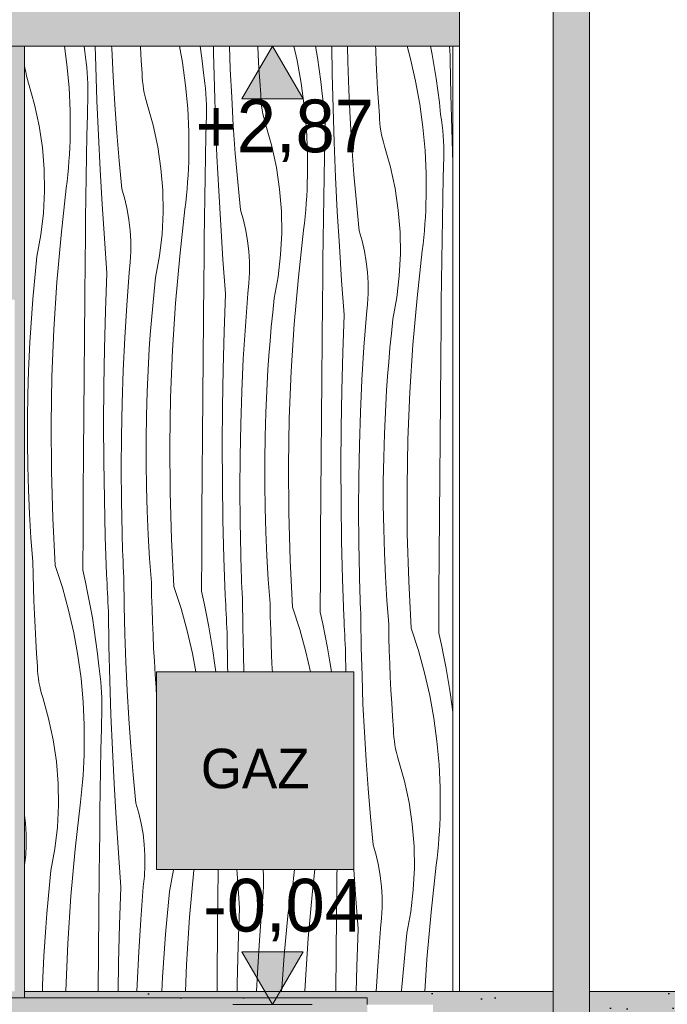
# Model space of a CAD drawing. Extents: x -366324 to -207045, y 68808 to 138616.
# Tile 111 of 170: x -223832 to -221866, y 78970 to 81960. Entities that reach past the tile are written whole.
import ezdxf

# ---------------------------------------------------------------- set-up
doc = ezdxf.new("R2010")
doc.units = 0
doc.header["$MEASUREMENT"] = 0
doc.linetypes.add('Dashed', pattern=[564.444447, 282.222223, -282.222223])
for name, color, linetype, lineweight in [('Arch IS_Nr_Pióra__21', 7, 'Continuous', 9), ('Arch kolorystyka_Nr_Pióra__1', 7, 'Continuous', 25), ('Arch kolorystyka_Nr_Pióra__41', 7, 'Continuous', 15), ('Arch opisy_Nr_Pióra__1', 7, 'Continuous', 25), ('Arch rynny_Nr_Pióra__21', 7, 'Continuous', 9), ('Arch schody_Nr_Pióra__21', 7, 'Continuous', 9), ('Arch wymiary_Nr_Pióra__21', 7, 'Continuous', 9), ('arch wypelnienia_Nr_Pióra__100', 2, 'Continuous', 25), ('Arch ściany zewnętrzne_Nr_Pióra__21', 7, 'Continuous', 9)]:
    doc.layers.add(name, color=color, linetype=linetype, lineweight=lineweight)
doc.layers.add('Arch kolorystyka_Nr_Pióra__22', color=7, linetype='Continuous', lineweight=9, true_color=0x7f7f7f)
doc.layers.add('Arch kolorystyka_Nr_Pióra__81', color=7, linetype='Continuous', lineweight=9, true_color=0x5d5d5d)
doc.layers.add('Arch wymiary', color=7, linetype='Continuous')
doc.styles.add('GENERATED_STYLE_1', font='txt')
doc.styles.add('GENERATED_STYLE_4', font='txt')

# ---------------------------------------------------------------- blocks, each defined once
blk = doc.blocks.new('*X24')
at = {"layer": 'Arch kolorystyka_Nr_Pióra__22', "linetype": 'Continuous'}
for p, q in [((-223695.8, 81879.6), (-223688.3, 81824)), ((-223636.3, 81879.6), (-223634.4, 81862.4)), ((-223631.9, 81846.4), (-223634.4, 81862.4)), ((-223600.9, 81818.3), (-223602.4, 81879.6)), ((-223552.6, 81873.6), (-223552.8, 81879.6)), ((-223548.5, 81787.9), (-223552.6, 81873.6)), ((-223465.6, 81876.3), (-223465.8, 81879.6)), ((-223463.1, 81836.4), (-223465.6, 81876.3)), ((-223346.5, 81879.6), (-223337.6, 81830.4)), ((-223283.9, 81879.6), (-223282.8, 81872)), ((-223282.8, 81872), (-223278.2, 81835.4)), ((-223243.3, 81859.4), (-223243.7, 81879.6)), ((-223240.7, 81754.7), (-223243.3, 81859.4)), ((-223192.4, 81810.1), (-223194.9, 81879.6)), ((-223107.6, 81852.7), (-223108.9, 81879.6)), ((-222999.8, 81879.6), (-222989.9, 81836.3)), ((-222933.3, 81879.6), (-222927.8, 81844.9)), ((-222883.1, 81795.9), (-222884.5, 81879.6)), ((-222835.3, 81832.2), (-222836.4, 81879.6)), ((-222751, 81869), (-222751.3, 81879.6)), ((-222749.3, 81829.1), (-222751, 81869)), ((-222655.8, 81879.6), (-222645.4, 81841.6)), ((-222584.6, 81879.6), (-222579.7, 81854)), ((-222526.8, 81879.2), (-222526.8, 81879.6)), ((-222526.1, 81865.2), (-222526.8, 81879.2)), ((-222525.4, 81851.2), (-222526.1, 81865.2)), ((-223629.8, 81830.4), (-223631.9, 81846.4)), ((-223628.1, 81814.4), (-223629.8, 81830.4)), ((-223460.3, 81796.6), (-223463.1, 81836.4)), ((-223337.6, 81830.4), (-223328.1, 81760.5)), ((-223278.2, 81835.4), (-223274.2, 81798.9)), ((-223105.4, 81812.8), (-223107.6, 81852.7)), ((-222989.9, 81836.3), (-222977.4, 81766.9)), ((-222927.8, 81844.9), (-222922.6, 81808.5)), ((-222832.2, 81746.6), (-222835.3, 81832.2)), ((-222747.4, 81789.2), (-222749.3, 81829.1)), ((-222645.4, 81841.6), (-222629.7, 81772.8)), ((-222579.7, 81854), (-222573.3, 81817.7)), ((-222524.7, 81837.1), (-222525.4, 81851.2)), ((-222522.9, 81732.4), (-222524.7, 81837.1)), ((-223815.9, 81813), (-223816.9, 81819.4)), ((-223813.7, 81801.3), (-223815.9, 81813)), ((-223811.1, 81789.8), (-223813.7, 81801.3)), ((-223688.3, 81824), (-223681.9, 81753.7)), ((-223626.8, 81798.3), (-223628.1, 81814.4)), ((-223625.8, 81782.2), (-223626.8, 81798.3)), ((-223597.4, 81713.6), (-223600.9, 81818.3)), ((-223459.8, 81784.7), (-223460.3, 81796.6)), ((-223271.7, 81782.9), (-223274.2, 81798.9)), ((-223188.3, 81724.4), (-223192.4, 81810.1)), ((-223102.9, 81772.9), (-223105.4, 81812.8)), ((-222922.6, 81808.5), (-222918, 81771.9)), ((-222880.5, 81691.2), (-222883.1, 81795.9)), ((-222573.3, 81817.7), (-222567.6, 81781.4)), ((-223808.1, 81778.3), (-223811.1, 81789.8)), ((-223804.8, 81766.9), (-223808.1, 81778.3)), ((-223786.6, 81702.9), (-223804.8, 81766.9)), ((-223625.2, 81766), (-223625.8, 81782.2)), ((-223625, 81749.9), (-223625.2, 81766)), ((-223543.5, 81702.3), (-223548.5, 81787.9)), ((-223458.8, 81772.9), (-223459.8, 81784.7)), ((-223457.5, 81761.2), (-223458.8, 81772.9)), ((-223269.6, 81766.9), (-223271.7, 81782.9)), ((-223267.9, 81750.8), (-223269.6, 81766.9)), ((-223100.1, 81733.1), (-223102.9, 81772.9)), ((-222977.4, 81766.9), (-222967.9, 81697)), ((-222918, 81771.9), (-222914, 81735.3)), ((-222745.2, 81749.3), (-222747.4, 81789.2)), ((-222629.7, 81772.8), (-222617.2, 81703.4)), ((-222567.6, 81781.4), (-222562.4, 81744.9)), ((-223681.9, 81753.7), (-223678.6, 81683.2)), ((-223625.2, 81733.8), (-223625, 81749.9)), ((-223455.7, 81749.4), (-223457.5, 81761.2)), ((-223453.5, 81737.8), (-223455.7, 81749.4)), ((-223450.9, 81726.2), (-223453.5, 81737.8)), ((-223328.1, 81760.5), (-223321.7, 81690.2)), ((-223266.6, 81734.8), (-223267.9, 81750.8)), ((-223265.6, 81718.7), (-223266.6, 81734.8)), ((-223237.2, 81650.1), (-223240.7, 81754.7)), ((-222911.5, 81719.4), (-222914, 81735.3)), ((-222828.1, 81660.9), (-222832.2, 81746.6)), ((-222742.7, 81709.4), (-222745.2, 81749.3)), ((-222562.4, 81744.9), (-222557.8, 81708.4)), ((-223626.5, 81671.1), (-223625.2, 81733.8)), ((-223593.1, 81608.9), (-223597.4, 81713.6)), ((-223447.9, 81714.8), (-223450.9, 81726.2)), ((-223444.5, 81703.4), (-223447.9, 81714.8)), ((-223265, 81702.5), (-223265.6, 81718.7)), ((-223183.3, 81638.8), (-223188.3, 81724.4)), ((-223099.6, 81721.2), (-223100.1, 81733.1)), ((-223098.6, 81709.4), (-223099.6, 81721.2)), ((-223097.3, 81697.6), (-223098.6, 81709.4)), ((-222909.4, 81703.4), (-222911.5, 81719.4)), ((-222739.9, 81669.5), (-222742.7, 81709.4)), ((-222557.8, 81708.4), (-222553.8, 81671.8)), ((-222520.3, 81627.7), (-222522.9, 81732.4)), ((-223772.7, 81637.8), (-223786.6, 81702.9)), ((-223678.6, 81683.2), (-223678.4, 81612.7)), ((-223537.4, 81616.8), (-223543.5, 81702.3)), ((-223426.4, 81639.4), (-223444.5, 81703.4)), ((-223321.7, 81690.2), (-223318.4, 81619.7)), ((-223264.8, 81686.4), (-223265, 81702.5)), ((-223265, 81670.2), (-223264.8, 81686.4)), ((-223095.5, 81685.9), (-223097.3, 81697.6)), ((-223093.3, 81674.3), (-223095.5, 81685.9)), ((-222967.9, 81697), (-222961.5, 81626.7)), ((-222907.7, 81687.3), (-222909.4, 81703.4)), ((-222906.4, 81671.3), (-222907.7, 81687.3)), ((-222877, 81586.6), (-222880.5, 81691.2)), ((-222617.2, 81703.4), (-222607.7, 81633.4)), ((-223627.7, 81608.4), (-223626.5, 81671.1)), ((-223266.3, 81607.6), (-223265, 81670.2)), ((-223232.9, 81545.4), (-223237.2, 81650.1)), ((-223090.7, 81662.7), (-223093.3, 81674.3)), ((-223087.7, 81651.3), (-223090.7, 81662.7)), ((-223084.3, 81639.9), (-223087.7, 81651.3)), ((-222905.4, 81655.1), (-222906.4, 81671.3)), ((-222904.8, 81639), (-222905.4, 81655.1)), ((-222823.1, 81575.3), (-222828.1, 81660.9)), ((-222739.4, 81657.7), (-222739.9, 81669.5)), ((-222738.4, 81645.9), (-222739.4, 81657.7)), ((-222737.1, 81634.1), (-222738.4, 81645.9)), ((-222551.3, 81655.9), (-222553.8, 81671.8)), ((-222549.2, 81639.9), (-222551.3, 81655.9)), ((-223763.1, 81572), (-223772.7, 81637.8)), ((-223530.3, 81531.4), (-223537.4, 81616.8)), ((-223412.5, 81574.3), (-223426.4, 81639.4)), ((-223318.4, 81619.7), (-223318.2, 81549.2)), ((-223177.2, 81553.3), (-223183.3, 81638.8)), ((-223066.2, 81575.9), (-223084.3, 81639.9)), ((-222961.5, 81626.7), (-222958.2, 81556.2)), ((-222904.6, 81622.9), (-222904.8, 81639)), ((-222904.8, 81606.7), (-222904.6, 81622.9)), ((-222735.3, 81622.4), (-222737.1, 81634.1)), ((-222733.1, 81610.8), (-222735.3, 81622.4)), ((-222607.7, 81633.4), (-222601.3, 81563.2)), ((-222547.5, 81623.8), (-222549.2, 81639.9)), ((-222546.2, 81607.7), (-222547.5, 81623.8)), ((-222516.9, 81525), (-222520.3, 81627.7)), ((-223679.8, 81571.5), (-223679, 81592.1)), ((-223679, 81592.1), (-223678.4, 81612.7)), ((-223628.9, 81545.7), (-223627.7, 81608.4)), ((-223587.9, 81504.3), (-223593.1, 81608.9)), ((-223267.5, 81544.9), (-223266.3, 81607.6)), ((-222906.1, 81544.1), (-222904.8, 81606.7)), ((-222872.7, 81481.9), (-222877, 81586.6)), ((-222730.5, 81599.2), (-222733.1, 81610.8)), ((-222727.5, 81587.8), (-222730.5, 81599.2)), ((-222724.1, 81576.4), (-222727.5, 81587.8)), ((-222545.2, 81591.6), (-222546.2, 81607.7)), ((-222544.6, 81575.5), (-222545.2, 81591.6)), ((-223757.7, 81505.7), (-223763.1, 81572)), ((-223680.9, 81550.9), (-223679.8, 81571.5)), ((-223402.9, 81508.5), (-223412.5, 81574.3)), ((-223052.3, 81510.8), (-223066.2, 81575.9)), ((-222958.2, 81556.2), (-222958, 81485.7)), ((-222817, 81489.8), (-222823.1, 81575.3)), ((-222706, 81512.4), (-222724.1, 81576.4)), ((-222601.3, 81563.2), (-222598, 81492.7)), ((-222544.4, 81559.4), (-222544.6, 81575.5)), ((-222544.6, 81543.2), (-222544.4, 81559.4)), ((-223683.8, 81509.8), (-223682.2, 81530.3)), ((-223682.2, 81530.3), (-223680.9, 81550.9)), ((-223629.9, 81483.1), (-223628.9, 81545.7)), ((-223522.1, 81446), (-223530.3, 81531.4)), ((-223319.6, 81508), (-223318.8, 81528.6)), ((-223318.8, 81528.6), (-223318.2, 81549.2)), ((-223268.7, 81482.2), (-223267.5, 81544.9)), ((-223227.7, 81440.8), (-223232.9, 81545.4)), ((-223170, 81467.9), (-223177.2, 81553.3)), ((-222907.3, 81481.4), (-222906.1, 81544.1)), ((-222545.9, 81480.5), (-222544.6, 81543.2)), ((-223756.7, 81439.2), (-223757.7, 81505.7)), ((-223685.7, 81489.2), (-223683.8, 81509.8)), ((-223581.8, 81399.8), (-223587.9, 81504.3)), ((-223397.5, 81442.2), (-223402.9, 81508.5)), ((-223320.7, 81487.4), (-223319.6, 81508)), ((-223042.7, 81445), (-223052.3, 81510.8)), ((-222692.1, 81447.3), (-222706, 81512.4)), ((-223690.3, 81448.3), (-223687.9, 81468.7)), ((-223687.9, 81468.7), (-223685.7, 81489.2)), ((-223630.8, 81420.4), (-223629.9, 81483.1)), ((-223323.6, 81446.3), (-223322, 81466.8)), ((-223322, 81466.8), (-223320.7, 81487.4)), ((-223269.7, 81419.6), (-223268.7, 81482.2)), ((-223161.9, 81382.5), (-223170, 81467.9)), ((-222958.6, 81465), (-222958, 81485.7)), ((-222908.5, 81418.7), (-222907.3, 81481.4)), ((-222867.5, 81377.3), (-222872.7, 81481.9)), ((-222809.8, 81404.4), (-222817, 81489.8)), ((-222598, 81492.7), (-222597.8, 81422.1)), ((-222547.1, 81417.9), (-222545.9, 81480.5)), ((-223760, 81372.7), (-223756.7, 81439.2)), ((-223706.3, 81305.7), (-223690.3, 81448.3)), ((-223513, 81415.2), (-223522.1, 81446)), ((-223396.5, 81375.6), (-223397.5, 81442.2)), ((-223325.5, 81425.7), (-223323.6, 81446.3)), ((-223221.6, 81336.3), (-223227.7, 81440.8)), ((-223037.3, 81378.7), (-223042.7, 81445)), ((-222960.5, 81423.9), (-222959.4, 81444.4)), ((-222959.4, 81444.4), (-222958.6, 81465)), ((-222682.5, 81381.5), (-222692.1, 81447.3)), ((-223631.6, 81357.7), (-223630.8, 81420.4)), ((-223505.7, 81383.8), (-223513, 81415.2)), ((-223327.7, 81405.2), (-223325.5, 81425.7)), ((-223270.6, 81356.9), (-223269.7, 81419.6)), ((-222961.8, 81403.3), (-222960.5, 81423.9)), ((-222909.5, 81356), (-222908.5, 81418.7)), ((-222598.4, 81401.5), (-222597.8, 81422.1)), ((-222548.3, 81355.2), (-222547.1, 81417.9)), ((-223574.9, 81295.3), (-223581.8, 81399.8)), ((-223500.1, 81352.1), (-223505.7, 81383.8)), ((-223346.1, 81242.2), (-223330.1, 81384.8)), ((-223330.1, 81384.8), (-223327.7, 81405.2)), ((-223152.8, 81351.7), (-223161.9, 81382.5)), ((-223036.3, 81312.1), (-223037.3, 81378.7)), ((-222965.3, 81362.2), (-222963.4, 81382.7)), ((-222963.4, 81382.7), (-222961.8, 81403.3)), ((-222861.4, 81272.7), (-222867.5, 81377.3)), ((-222801.7, 81319), (-222809.8, 81404.4)), ((-222677.1, 81315.2), (-222682.5, 81381.5)), ((-222600.3, 81360.3), (-222599.2, 81380.9)), ((-222599.2, 81380.9), (-222598.4, 81401.5)), ((-223767.6, 81306.6), (-223760, 81372.7)), ((-223632.4, 81295), (-223631.6, 81357.7)), ((-223496.4, 81320.2), (-223500.1, 81352.1)), ((-223399.8, 81309.2), (-223396.5, 81375.6)), ((-223271.4, 81294.2), (-223270.6, 81356.9)), ((-223145.5, 81320.3), (-223152.8, 81351.7)), ((-222967.4, 81341.7), (-222965.3, 81362.2)), ((-222910.4, 81293.4), (-222909.5, 81356)), ((-222601.6, 81339.8), (-222600.3, 81360.3)), ((-222549.3, 81292.5), (-222548.3, 81355.2)), ((-223494.4, 81288.1), (-223496.4, 81320.2)), ((-223214.7, 81231.7), (-223221.6, 81336.3)), ((-223139.9, 81288.6), (-223145.5, 81320.3)), ((-222985.8, 81178.7), (-222969.9, 81321.2)), ((-222969.9, 81321.2), (-222967.4, 81341.7)), ((-222792.6, 81288.1), (-222801.7, 81319)), ((-222605.1, 81298.7), (-222603.2, 81319.2)), ((-222603.2, 81319.2), (-222601.6, 81339.8)), ((-223779.5, 81241.1), (-223767.6, 81306.6)), ((-223718.9, 81162.8), (-223706.3, 81305.7)), ((-223633, 81232.3), (-223632.4, 81295)), ((-223567.1, 81190.8), (-223574.9, 81295.3)), ((-223494.3, 81255.9), (-223494.4, 81288.1)), ((-223407.4, 81243.1), (-223399.8, 81309.2)), ((-223272.2, 81231.5), (-223271.4, 81294.2)), ((-223136.2, 81256.7), (-223139.9, 81288.6)), ((-223039.6, 81245.7), (-223036.3, 81312.1)), ((-222911.2, 81230.7), (-222910.4, 81293.4)), ((-222785.3, 81256.8), (-222792.6, 81288.1)), ((-222676.1, 81248.6), (-222677.1, 81315.2)), ((-222607.2, 81278.2), (-222605.1, 81298.7)), ((-222550.2, 81229.8), (-222549.3, 81292.5)), ((-223134.2, 81224.6), (-223136.2, 81256.7)), ((-222854.5, 81168.2), (-222861.4, 81272.7)), ((-222779.7, 81225.1), (-222785.3, 81256.8)), ((-222625.6, 81115.2), (-222609.7, 81257.7)), ((-222609.7, 81257.7), (-222607.2, 81278.2)), ((-223784.1, 81197.9), (-223779.5, 81241.1)), ((-223634.1, 81114.3), (-223633, 81232.3)), ((-223496.1, 81223.8), (-223494.3, 81255.9)), ((-223419.3, 81177.6), (-223407.4, 81243.1)), ((-223358.7, 81099.3), (-223346.1, 81242.2)), ((-223272.8, 81168.8), (-223272.2, 81231.5)), ((-223206.9, 81127.3), (-223214.7, 81231.7)), ((-223047.2, 81179.6), (-223039.6, 81245.7)), ((-222912, 81168), (-222911.2, 81230.7)), ((-222679.4, 81182.2), (-222676.1, 81248.6)), ((-222551, 81167.2), (-222550.2, 81229.8)), ((-223788.3, 81154.5), (-223784.1, 81197.9)), ((-223499.6, 81191.8), (-223496.1, 81223.8)), ((-223134.1, 81192.4), (-223134.2, 81224.6)), ((-222776, 81193.2), (-222779.7, 81225.1)), ((-223571.5, 81076.4), (-223567.1, 81190.8)), ((-223507, 81092.9), (-223499.6, 81191.8)), ((-223423.9, 81134.3), (-223419.3, 81177.6)), ((-223273.9, 81050.8), (-223272.8, 81168.8)), ((-223135.9, 81160.3), (-223134.1, 81192.4)), ((-223059.1, 81114.1), (-223047.2, 81179.6)), ((-222998.5, 81035.8), (-222985.8, 81178.7)), ((-222912.6, 81105.3), (-222912, 81168)), ((-222846.7, 81063.8), (-222854.5, 81168.2)), ((-222774, 81161), (-222776, 81193.2)), ((-222687, 81116.1), (-222679.4, 81182.2)), ((-222551.8, 81104.5), (-222551, 81167.2)), ((-223792.1, 81111.2), (-223788.3, 81154.5)), ((-223728.1, 81019.7), (-223718.9, 81162.8)), ((-223139.4, 81128.3), (-223135.9, 81160.3)), ((-222773.9, 81128.9), (-222774, 81161)), ((-223795.5, 81067.8), (-223792.1, 81111.2)), ((-223635.1, 80996.3), (-223634.1, 81114.3)), ((-223428.1, 81091), (-223423.9, 81134.3)), ((-223211.3, 81012.9), (-223206.9, 81127.3)), ((-223146.8, 81029.4), (-223139.4, 81128.3)), ((-223063.7, 81070.8), (-223059.1, 81114.1)), ((-222775.7, 81096.7), (-222773.9, 81128.9)), ((-222698.9, 81050.6), (-222687, 81116.1)), ((-222638.3, 80972.3), (-222625.6, 81115.2)), ((-223513.1, 80994), (-223507, 81092.9)), ((-223431.9, 81047.7), (-223428.1, 81091)), ((-223367.9, 80956.1), (-223358.7, 81099.3)), ((-222913.6, 80987.3), (-222912.6, 81105.3)), ((-222779.2, 81064.8), (-222775.7, 81096.7)), ((-222552.4, 81041.8), (-222551.8, 81104.5)), ((-223798.5, 81024.3), (-223795.5, 81067.8)), ((-223574.6, 80962), (-223571.5, 81076.4)), ((-223435.3, 81004.3), (-223431.9, 81047.7)), ((-223274.9, 80932.8), (-223273.9, 81050.8)), ((-223067.9, 81027.5), (-223063.7, 81070.8)), ((-222851, 80949.4), (-222846.7, 81063.8)), ((-222786.6, 80965.9), (-222779.2, 81064.8)), ((-222703.5, 81007.3), (-222698.9, 81050.6)), ((-223801.1, 80980.9), (-223798.5, 81024.3)), ((-223734, 80876.3), (-223728.1, 81019.7)), ((-223152.9, 80930.5), (-223146.8, 81029.4)), ((-223071.7, 80984.1), (-223067.9, 81027.5)), ((-223007.7, 80892.6), (-222998.5, 81035.8)), ((-222553.4, 80923.8), (-222552.4, 81041.8)), ((-223636, 80878.3), (-223635.1, 80996.3)), ((-223517.8, 80894.9), (-223513.1, 80994)), ((-223438.3, 80960.8), (-223435.3, 81004.3)), ((-223214.4, 80898.5), (-223211.3, 81012.9)), ((-222914.7, 80869.3), (-222913.6, 80987.3)), ((-222707.7, 80964), (-222703.5, 81007.3)), ((-223803.3, 80937.4), (-223801.1, 80980.9)), ((-223576.5, 80847.5), (-223574.6, 80962)), ((-223440.9, 80917.4), (-223438.3, 80960.8)), ((-223075.1, 80940.7), (-223071.7, 80984.1)), ((-222792.7, 80866.9), (-222786.6, 80965.9)), ((-222711.5, 80920.6), (-222707.7, 80964)), ((-222647.5, 80829.1), (-222638.3, 80972.3)), ((-223805.2, 80893.9), (-223803.3, 80937.4)), ((-223373.8, 80812.8), (-223367.9, 80956.1)), ((-223275.8, 80814.7), (-223274.9, 80932.8)), ((-223157.5, 80831.4), (-223152.9, 80930.5)), ((-223078.1, 80897.3), (-223075.1, 80940.7)), ((-222854.2, 80835), (-222851, 80949.4)), ((-223443.1, 80873.9), (-223440.9, 80917.4)), ((-223216.3, 80784), (-223214.4, 80898.5)), ((-222714.9, 80877.2), (-222711.5, 80920.6)), ((-222554.5, 80805.7), (-222553.4, 80923.8)), ((-223807.4, 80821.5), (-223805.2, 80893.9)), ((-223736.5, 80732.9), (-223734, 80876.3)), ((-223637, 80760.2), (-223636, 80878.3)), ((-223521.1, 80795.9), (-223517.8, 80894.9)), ((-223445, 80830.4), (-223443.1, 80873.9)), ((-223080.7, 80853.9), (-223078.1, 80897.3)), ((-223013.6, 80749.3), (-223007.7, 80892.6)), ((-222915.6, 80751.2), (-222914.7, 80869.3)), ((-222717.9, 80833.8), (-222714.9, 80877.2)), ((-223577.2, 80733.1), (-223576.5, 80847.5)), ((-223082.9, 80810.4), (-223080.7, 80853.9)), ((-222797.3, 80767.9), (-222792.7, 80866.9)), ((-223808.5, 80749.1), (-223807.4, 80821.5)), ((-223447.2, 80758), (-223445, 80830.4)), ((-223376.3, 80669.4), (-223373.8, 80812.8)), ((-223276.8, 80696.7), (-223275.8, 80814.7)), ((-223160.9, 80732.3), (-223157.5, 80831.4)), ((-223084.8, 80766.9), (-223082.9, 80810.4)), ((-222856.1, 80720.5), (-222854.2, 80835)), ((-222720.5, 80790.4), (-222717.9, 80833.8)), ((-222653.4, 80685.8), (-222647.5, 80829.1)), ((-223523.1, 80696.7), (-223521.1, 80795.9)), ((-223217, 80669.6), (-223216.3, 80784)), ((-222722.7, 80746.9), (-222720.5, 80790.4)), ((-222555.4, 80687.7), (-222554.5, 80805.7)), ((-223808.5, 80676.6), (-223808.5, 80749.1)), ((-223637.9, 80642.2), (-223637, 80760.2)), ((-223448.3, 80685.6), (-223447.2, 80758)), ((-223087, 80694.5), (-223084.8, 80766.9)), ((-223016.1, 80605.9), (-223013.6, 80749.3)), ((-222916.6, 80633.2), (-222915.6, 80751.2)), ((-222800.7, 80668.8), (-222797.3, 80767.9)), ((-223735.6, 80589.4), (-223736.5, 80732.9)), ((-223576.7, 80618.6), (-223577.2, 80733.1)), ((-223162.9, 80633.2), (-223160.9, 80732.3)), ((-222856.8, 80606), (-222856.1, 80720.5)), ((-222724.6, 80703.4), (-222722.7, 80746.9)), ((-223523.7, 80597.6), (-223523.1, 80696.7)), ((-223277.7, 80578.7), (-223276.8, 80696.7)), ((-223088.1, 80622.1), (-223087, 80694.5)), ((-222726.8, 80631), (-222724.6, 80703.4)), ((-223807.4, 80604.2), (-223808.5, 80676.6)), ((-223448.3, 80613.1), (-223448.3, 80685.6)), ((-223375.4, 80525.9), (-223376.3, 80669.4)), ((-223216.5, 80555.1), (-223217, 80669.6)), ((-222802.7, 80569.7), (-222800.7, 80668.8)), ((-222655.9, 80542.3), (-222653.4, 80685.8)), ((-222556.4, 80569.7), (-222555.4, 80687.7)), ((-223638.7, 80524.2), (-223637.9, 80642.2)), ((-223163.5, 80534.1), (-223162.9, 80633.2)), ((-222917.5, 80515.2), (-222916.6, 80633.2)), ((-222727.9, 80558.6), (-222726.8, 80631)), ((-223805.2, 80531.8), (-223807.4, 80604.2)), ((-223574.9, 80504.1), (-223576.7, 80618.6)), ((-223447.2, 80540.7), (-223448.3, 80613.1)), ((-223088.1, 80549.6), (-223088.1, 80622.1)), ((-223015.2, 80462.4), (-223016.1, 80605.9)), ((-222856.3, 80491.6), (-222856.8, 80606)), ((-223731.4, 80446), (-223735.6, 80589.4)), ((-223523, 80498.5), (-223523.7, 80597.6)), ((-223278.5, 80460.6), (-223277.7, 80578.7)), ((-222803.3, 80470.6), (-222802.7, 80569.7)), ((-222557.3, 80451.6), (-222556.4, 80569.7)), ((-223445, 80468.3), (-223447.2, 80540.7)), ((-223214.7, 80440.6), (-223216.5, 80555.1)), ((-223087, 80477.2), (-223088.1, 80549.6)), ((-222727.9, 80486.1), (-222727.9, 80558.6)), ((-222655, 80398.9), (-222655.9, 80542.3)), ((-223802, 80459.4), (-223805.2, 80531.8)), ((-223639.5, 80406.1), (-223638.7, 80524.2)), ((-223371.2, 80382.5), (-223375.4, 80525.9)), ((-223162.8, 80435), (-223163.5, 80534.1)), ((-222918.3, 80397.1), (-222917.5, 80515.2)), ((-223572, 80389.7), (-223574.9, 80504.1)), ((-223521, 80399.4), (-223523, 80498.5)), ((-222854.5, 80377.1), (-222856.3, 80491.6)), ((-222726.8, 80413.7), (-222727.9, 80486.1)), ((-223797.6, 80387.1), (-223802, 80459.4)), ((-223441.8, 80395.9), (-223445, 80468.3)), ((-223279.3, 80342.6), (-223278.5, 80460.6)), ((-223084.8, 80404.8), (-223087, 80477.2)), ((-223011, 80319), (-223015.2, 80462.4)), ((-222802.6, 80371.4), (-222803.3, 80470.6)), ((-222558.1, 80333.6), (-222557.3, 80451.6)), ((-223723.7, 80302.8), (-223731.4, 80446)), ((-223211.8, 80326.2), (-223214.7, 80440.6)), ((-223160.8, 80335.8), (-223162.8, 80435)), ((-223640.3, 80288.1), (-223639.5, 80406.1)), ((-223567.9, 80275.3), (-223572, 80389.7)), ((-223520.5, 80382.7), (-223521, 80399.4)), ((-223437.4, 80323.6), (-223441.8, 80395.9)), ((-223081.6, 80332.4), (-223084.8, 80404.8)), ((-222919.1, 80279.1), (-222918.3, 80397.1)), ((-222724.6, 80341.3), (-222726.8, 80413.7)), ((-222650.7, 80255.5), (-222655, 80398.9)), ((-223792.2, 80314.9), (-223797.6, 80387.1)), ((-223520, 80366.1), (-223520.5, 80382.7)), ((-223519.4, 80349.4), (-223520, 80366.1)), ((-223363.5, 80239.3), (-223371.2, 80382.5)), ((-222851.6, 80262.7), (-222854.5, 80377.1)), ((-222800.6, 80272.3), (-222802.6, 80371.4)), ((-223518.8, 80332.8), (-223519.4, 80349.4)), ((-223518.2, 80316.1), (-223518.8, 80332.8)), ((-223280.1, 80224.6), (-223279.3, 80342.6)), ((-223160.3, 80319.2), (-223160.8, 80335.8)), ((-223077.2, 80260.1), (-223081.6, 80332.4)), ((-222721.4, 80268.9), (-222724.6, 80341.3)), ((-222558.9, 80215.6), (-222558.1, 80333.6)), ((-223791.4, 80274.9), (-223792.2, 80314.9)), ((-223723.7, 80302.8), (-223702, 80235.6)), ((-223517.5, 80299.5), (-223518.2, 80316.1)), ((-223432, 80251.4), (-223437.4, 80323.6)), ((-223207.7, 80211.8), (-223211.8, 80326.2)), ((-223159.8, 80302.5), (-223160.3, 80319.2)), ((-223159.2, 80285.9), (-223159.8, 80302.5)), ((-223003.3, 80175.8), (-223011, 80319)), ((-223790.3, 80235), (-223791.4, 80274.9)), ((-223640.3, 80288.1), (-223632.2, 80252.2)), ((-223567.3, 80261.3), (-223567.9, 80275.3)), ((-223516.8, 80282.8), (-223517.5, 80299.5)), ((-223516.1, 80266.2), (-223516.8, 80282.8)), ((-223158.6, 80269.2), (-223159.2, 80285.9)), ((-222919.9, 80161.1), (-222919.1, 80279.1)), ((-222800.1, 80255.7), (-222800.6, 80272.3)), ((-223632.2, 80252.2), (-223624.6, 80216.2)), ((-223566.7, 80247.3), (-223567.3, 80261.3)), ((-223566, 80233.2), (-223566.7, 80247.3)), ((-223515.1, 80180.5), (-223516.1, 80266.2)), ((-223431.2, 80211.4), (-223432, 80251.4)), ((-223158, 80252.6), (-223158.6, 80269.2)), ((-223157.3, 80236), (-223158, 80252.6)), ((-223071.8, 80187.8), (-223077.2, 80260.1)), ((-222847.5, 80148.3), (-222851.6, 80262.7)), ((-222799.6, 80239), (-222800.1, 80255.7)), ((-222717, 80196.6), (-222721.4, 80268.9)), ((-222643.1, 80112.3), (-222650.7, 80255.5)), ((-223788.9, 80195), (-223790.3, 80235)), ((-223702, 80235.6), (-223683.4, 80167.6)), ((-223624.6, 80216.2), (-223617.7, 80180)), ((-223565.4, 80219.2), (-223566, 80233.2)), ((-223564.7, 80205.2), (-223565.4, 80219.2)), ((-223430.1, 80171.5), (-223431.2, 80211.4)), ((-223363.5, 80239.3), (-223341.8, 80172.1)), ((-223280.1, 80224.6), (-223272, 80188.7)), ((-223207.1, 80197.8), (-223207.7, 80211.8)), ((-223156.6, 80219.3), (-223157.3, 80236)), ((-223155.9, 80202.7), (-223156.6, 80219.3)), ((-222799, 80222.4), (-222799.6, 80239)), ((-222798.4, 80205.7), (-222799, 80222.4)), ((-222559.7, 80097.5), (-222558.9, 80215.6)), ((-223787.3, 80155.1), (-223788.9, 80195)), ((-223617.7, 80180), (-223611.3, 80143.8)), ((-223564.1, 80191.2), (-223564.7, 80205.2)), ((-223563.4, 80177.2), (-223564.1, 80191.2)), ((-223513, 80094.7), (-223515.1, 80180.5)), ((-223272, 80188.7), (-223264.4, 80152.6)), ((-223206.5, 80183.8), (-223207.1, 80197.8)), ((-223205.8, 80169.7), (-223206.5, 80183.8)), ((-223154.9, 80116.9), (-223155.9, 80202.7)), ((-223071, 80147.9), (-223071.8, 80187.8)), ((-222797.8, 80189.1), (-222798.4, 80205.7)), ((-222797.1, 80172.4), (-222797.8, 80189.1)), ((-222711.6, 80124.3), (-222717, 80196.6)), ((-223785.4, 80115.2), (-223787.3, 80155.1)), ((-223683.4, 80167.6), (-223667.7, 80098.8)), ((-223562.6, 80163.1), (-223563.4, 80177.2)), ((-223560.9, 80058.4), (-223562.6, 80163.1)), ((-223428.7, 80131.5), (-223430.1, 80171.5)), ((-223341.8, 80172.1), (-223323.2, 80104.1)), ((-223264.4, 80152.6), (-223257.5, 80116.5)), ((-223205.2, 80155.7), (-223205.8, 80169.7)), ((-223204.5, 80141.7), (-223205.2, 80155.7)), ((-223003.3, 80175.8), (-222981.6, 80108.6)), ((-222919.9, 80161.1), (-222911.8, 80125.2)), ((-222796.4, 80155.8), (-222797.1, 80172.4)), ((-222795.7, 80139.2), (-222796.4, 80155.8)), ((-223611.3, 80143.8), (-223605.5, 80107.4)), ((-223427.1, 80091.6), (-223428.7, 80131.5)), ((-223203.8, 80127.7), (-223204.5, 80141.7)), ((-223203.1, 80113.7), (-223203.8, 80127.7)), ((-223069.9, 80107.9), (-223071, 80147.9)), ((-222911.8, 80125.2), (-222904.2, 80089.1)), ((-222846.9, 80134.3), (-222847.5, 80148.3)), ((-222846.3, 80120.2), (-222846.9, 80134.3)), ((-222845.6, 80106.2), (-222846.3, 80120.2)), ((-222794.7, 80053.4), (-222795.7, 80139.2)), ((-222710.8, 80084.4), (-222711.6, 80124.3)), ((-223783.2, 80075.3), (-223785.4, 80115.2)), ((-223667.7, 80098.8), (-223655.1, 80029.4)), ((-223605.5, 80107.4), (-223600.4, 80071)), ((-223510, 80009.1), (-223513, 80094.7)), ((-223425.2, 80051.7), (-223427.1, 80091.6)), ((-223323.2, 80104.1), (-223307.5, 80035.3)), ((-223257.5, 80116.5), (-223251.1, 80080.2)), ((-223202.4, 80099.6), (-223203.1, 80113.7)), ((-223200.7, 79994.9), (-223202.4, 80099.6)), ((-223152.8, 80031.2), (-223154.9, 80116.9)), ((-223068.5, 80068), (-223069.9, 80107.9)), ((-222981.6, 80108.6), (-222963, 80040.6)), ((-222845, 80092.2), (-222845.6, 80106.2)), ((-222844.3, 80078.2), (-222845, 80092.2)), ((-222643.1, 80112.3), (-222621.4, 80045.1)), ((-222559.7, 80097.5), (-222551.6, 80061.6)), ((-223780.7, 80035.4), (-223783.2, 80075.3)), ((-223600.4, 80071), (-223595.8, 80034.4)), ((-223251.1, 80080.2), (-223245.3, 80043.9)), ((-223066.9, 80028.1), (-223068.5, 80068)), ((-222904.2, 80089.1), (-222897.3, 80053)), ((-222843.6, 80064.2), (-222844.3, 80078.2)), ((-222842.9, 80050.1), (-222843.6, 80064.2)), ((-222709.7, 80044.4), (-222710.8, 80084.4)), ((-222551.6, 80061.6), (-222544, 80025.6)), ((-223777.9, 79995.6), (-223780.7, 80035.4)), ((-223595.8, 80034.4), (-223591.8, 79997.8)), ((-223558.3, 79953.7), (-223560.9, 80058.4)), ((-223423, 80011.8), (-223425.2, 80051.7)), ((-223307.5, 80035.3), (-223297.4, 79979.6)), ((-223245.3, 80043.9), (-223240.1, 80007.4)), ((-223151, 79979.6), (-223152.8, 80031.2)), ((-222963, 80040.6), (-222949.1, 79979.6)), ((-222897.3, 80053), (-222890.9, 80016.7)), ((-222842.2, 80036.1), (-222842.9, 80050.1)), ((-222841.3, 79979.6), (-222842.2, 80036.1)), ((-222792.6, 79967.7), (-222794.7, 80053.4)), ((-222708.3, 80004.5), (-222709.7, 80044.4)), ((-222621.4, 80045.1), (-222602.8, 79977.1)), ((-223655.1, 80029.4), (-223645.6, 79959.5)), ((-223505.9, 79923.4), (-223510, 80009.1)), ((-223420.5, 79971.9), (-223423, 80011.8)), ((-223240.1, 80007.4), (-223236.7, 79979.6)), ((-223065, 79988.2), (-223066.9, 80028.1)), ((-222890.9, 80016.7), (-222885.1, 79980.4)), ((-222706.7, 79964.6), (-222708.3, 80004.5)), ((-222544, 80025.6), (-222537.1, 79989.5)), ((-223777.4, 79983.7), (-223777.9, 79995.6)), ((-223776.4, 79971.9), (-223777.4, 79983.7)), ((-223775, 79960.1), (-223776.4, 79971.9)), ((-223589.3, 79981.9), (-223591.8, 79997.8)), ((-223587.2, 79965.9), (-223589.3, 79981.9)), ((-223417.7, 79932), (-223420.5, 79971.9)), ((-223200.3, 79979.6), (-223200.7, 79994.9)), ((-223064.5, 79979.6), (-223065, 79988.2)), ((-222885.1, 79980.4), (-222885, 79979.6)), ((-222602.8, 79977.1), (-222587.1, 79908.3)), ((-222537.1, 79989.5), (-222530.7, 79953.2)), ((-223773.3, 79948.4), (-223775, 79960.1)), ((-223771.1, 79936.8), (-223773.3, 79948.4)), ((-223645.6, 79959.5), (-223639.2, 79889.2)), ((-223585.5, 79949.8), (-223587.2, 79965.9)), ((-223584.1, 79933.7), (-223585.5, 79949.8)), ((-223554.8, 79849), (-223558.3, 79953.7)), ((-222789.6, 79882), (-222792.6, 79967.7)), ((-222704.8, 79924.7), (-222706.7, 79964.6)), ((-222530.7, 79953.2), (-222524.9, 79916.9)), ((-223768.5, 79925.2), (-223771.1, 79936.8)), ((-223765.5, 79913.8), (-223768.5, 79925.2)), ((-223762.1, 79902.4), (-223765.5, 79913.8)), ((-223583.2, 79917.6), (-223584.1, 79933.7)), ((-223582.6, 79901.5), (-223583.2, 79917.6)), ((-223500.8, 79837.8), (-223505.9, 79923.4)), ((-223417.2, 79920.2), (-223417.7, 79932)), ((-223416.9, 79916.8), (-223417.2, 79920.2)), ((-222702.5, 79884.8), (-222704.8, 79924.7)), ((-222524.9, 79916.9), (-222519.7, 79880.4)), ((-223744, 79838.4), (-223762.1, 79902.4)), ((-223639.2, 79889.2), (-223636, 79818.7)), ((-223582.4, 79885.4), (-223582.6, 79901.5)), ((-223582.5, 79869.2), (-223582.4, 79885.4)), ((-222785.5, 79796.4), (-222789.6, 79882)), ((-222700.1, 79844.9), (-222702.5, 79884.8)), ((-222587.1, 79908.3), (-222574.5, 79838.8)), ((-223583.9, 79806.6), (-223582.5, 79869.2)), ((-222519.7, 79880.4), (-222516.9, 79857.6)), ((-223730.1, 79773.3), (-223744, 79838.4)), ((-223550.5, 79744.4), (-223554.8, 79849)), ((-223494.7, 79752.3), (-223500.8, 79837.8)), ((-222697.3, 79805), (-222700.1, 79844.9)), ((-222574.5, 79838.8), (-222565, 79768.9)), ((-223636, 79818.7), (-223635.8, 79748.1)), ((-223585.1, 79743.9), (-223583.9, 79806.6)), ((-222780.4, 79710.8), (-222785.5, 79796.4)), ((-222696.7, 79793.2), (-222697.3, 79805)), ((-222695.8, 79781.4), (-222696.7, 79793.2)), ((-223720.4, 79707.5), (-223730.1, 79773.3)), ((-222694.4, 79769.6), (-222695.8, 79781.4)), ((-222692.7, 79757.9), (-222694.4, 79769.6)), ((-222565, 79768.9), (-222558.6, 79698.7)), ((-223636.4, 79727.5), (-223635.8, 79748.1)), ((-223586.2, 79681.2), (-223585.1, 79743.9)), ((-223545.3, 79639.8), (-223550.5, 79744.4)), ((-223487.6, 79666.9), (-223494.7, 79752.3)), ((-222690.5, 79746.2), (-222692.7, 79757.9)), ((-222687.9, 79734.7), (-222690.5, 79746.2)), ((-222684.9, 79723.2), (-222687.9, 79734.7)), ((-223715.1, 79641.2), (-223720.4, 79707.5)), ((-223638.2, 79686.4), (-223637.2, 79706.9)), ((-223637.2, 79706.9), (-223636.4, 79727.5)), ((-222774.3, 79625.3), (-222780.4, 79710.8)), ((-222681.5, 79711.9), (-222684.9, 79723.2)), ((-222663.4, 79647.8), (-222681.5, 79711.9)), ((-223639.6, 79665.8), (-223638.2, 79686.4)), ((-223587.3, 79618.5), (-223586.2, 79681.2)), ((-222558.6, 79698.7), (-222555.4, 79628.2)), ((-223643.1, 79624.7), (-223641.2, 79645.2)), ((-223641.2, 79645.2), (-223639.6, 79665.8)), ((-223479.5, 79581.5), (-223487.6, 79666.9)), ((-222649.5, 79582.8), (-222663.4, 79647.8)), ((-223714.1, 79574.6), (-223715.1, 79641.2)), ((-223645.2, 79604.2), (-223643.1, 79624.7)), ((-223588.2, 79555.9), (-223587.3, 79618.5)), ((-223539.2, 79535.2), (-223545.3, 79639.8)), ((-222767.2, 79539.8), (-222774.3, 79625.3)), ((-222555.4, 79628.2), (-222555.2, 79557.6)), ((-223663.6, 79441.2), (-223647.6, 79583.7)), ((-223647.6, 79583.7), (-223645.2, 79604.2)), ((-222639.8, 79516.9), (-222649.5, 79582.8)), ((-223717.4, 79508.2), (-223714.1, 79574.6)), ((-223589, 79493.2), (-223588.2, 79555.9)), ((-223470.4, 79550.6), (-223479.5, 79581.5)), ((-222555.7, 79537), (-222555.2, 79557.6)), ((-223813.9, 79519.2), (-223816.9, 79544.3)), ((-223532.3, 79430.7), (-223539.2, 79535.2)), ((-223463, 79519.3), (-223470.4, 79550.6)), ((-222759.1, 79454.5), (-222767.2, 79539.8)), ((-222556.6, 79516.4), (-222555.7, 79537)), ((-223812, 79487.1), (-223813.9, 79519.2)), ((-223725, 79442.1), (-223717.4, 79508.2)), ((-223589.7, 79430.5), (-223589, 79493.2)), ((-223457.5, 79487.6), (-223463, 79519.3)), ((-222634.5, 79450.6), (-222639.8, 79516.9)), ((-222559, 79475.2), (-222557.6, 79495.8)), ((-222557.6, 79495.8), (-222556.6, 79516.4)), ((-223811.9, 79454.9), (-223812, 79487.1)), ((-223453.7, 79455.7), (-223457.5, 79487.6)), ((-222560.6, 79454.7), (-222559, 79475.2)), ((-223813.6, 79422.8), (-223811.9, 79454.9)), ((-223736.9, 79376.6), (-223725, 79442.1)), ((-223676.2, 79298.3), (-223663.6, 79441.2)), ((-223451.8, 79423.5), (-223453.7, 79455.7)), ((-222750, 79423.6), (-222759.1, 79454.5)), ((-222633.5, 79384.1), (-222634.5, 79450.6)), ((-222564.6, 79413.7), (-222562.5, 79434.2)), ((-222562.5, 79434.2), (-222560.6, 79454.7)), ((-223816.9, 79393.6), (-223813.6, 79422.8)), ((-223590.4, 79367.8), (-223589.7, 79430.5)), ((-223524.5, 79326.3), (-223532.3, 79430.7)), ((-223451.7, 79391.4), (-223451.8, 79423.5)), ((-222742.6, 79392.3), (-222750, 79423.6)), ((-222567, 79393.2), (-222564.6, 79413.7)), ((-223741.4, 79333.3), (-223736.9, 79376.6)), ((-223453.4, 79359.2), (-223451.7, 79391.4)), ((-223376.7, 79313.1), (-223364.8, 79378.6)), ((-223364.8, 79378.6), (-223364.7, 79379.6)), ((-223316, 79234.8), (-223303.4, 79377.7)), ((-223303.4, 79377.7), (-223303.2, 79379.6)), ((-223229.5, 79367), (-223229.4, 79379.6)), ((-223172.1, 79367.2), (-223172.9, 79379.6)), ((-223091.6, 79360), (-223092.8, 79379.6)), ((-223004.6, 79315), (-222997.1, 79379.6)), ((-222943.2, 79314.1), (-222935.9, 79379.6)), ((-222868.6, 79366.2), (-222868.4, 79379.6)), ((-222811.9, 79303.7), (-222816.9, 79379.6)), ((-222737.1, 79360.6), (-222742.6, 79392.3)), ((-222636.8, 79317.6), (-222633.5, 79384.1)), ((-222583, 79250.6), (-222567, 79393.2)), ((-223591.4, 79249.8), (-223590.4, 79367.8)), ((-223457, 79327.3), (-223453.4, 79359.2)), ((-223230.2, 79304.3), (-223229.5, 79367)), ((-223164.3, 79262.8), (-223172.1, 79367.2)), ((-223091.5, 79327.9), (-223091.6, 79360)), ((-222869.3, 79303.5), (-222868.6, 79366.2)), ((-222733.3, 79328.6), (-222737.1, 79360.6)), ((-223745.6, 79290), (-223741.4, 79333.3)), ((-223528.8, 79211.9), (-223524.5, 79326.3)), ((-223464.4, 79228.4), (-223457, 79327.3)), ((-223381.2, 79269.8), (-223376.7, 79313.1)), ((-223093.2, 79295.7), (-223091.5, 79327.9)), ((-223016.5, 79249.6), (-223004.6, 79315)), ((-222955.8, 79171.3), (-222943.2, 79314.1)), ((-222731.4, 79296.5), (-222733.3, 79328.6)), ((-222644.4, 79251.5), (-222636.8, 79317.6)), ((-223749.4, 79246.6), (-223745.6, 79290)), ((-223685.5, 79155.1), (-223676.2, 79298.3)), ((-223231.2, 79186.3), (-223230.2, 79304.3)), ((-223096.8, 79263.7), (-223093.2, 79295.7)), ((-222870, 79240.8), (-222869.3, 79303.5)), ((-222804.1, 79199.3), (-222811.9, 79303.7)), ((-222731.3, 79264.3), (-222731.4, 79296.5)), ((-223385.4, 79226.5), (-223381.2, 79269.8)), ((-223168.6, 79148.4), (-223164.3, 79262.8)), ((-223104.2, 79164.9), (-223096.8, 79263.7)), ((-222733, 79232.2), (-222731.3, 79264.3)), ((-223752.8, 79203.2), (-223749.4, 79246.6)), ((-223592.4, 79131.8), (-223591.4, 79249.8)), ((-223470.4, 79129.4), (-223464.4, 79228.4)), ((-223389.2, 79183.1), (-223385.4, 79226.5)), ((-223325.3, 79091.6), (-223316, 79234.8)), ((-223021, 79206.3), (-223016.5, 79249.6)), ((-222871, 79122.8), (-222870, 79240.8)), ((-222736.6, 79200.2), (-222733, 79232.2)), ((-222656.2, 79186.1), (-222644.4, 79251.5)), ((-222595.6, 79107.7), (-222583, 79250.6)), ((-223755.9, 79159.8), (-223752.8, 79203.2)), ((-223531.9, 79097.5), (-223528.8, 79211.9)), ((-223025.2, 79163), (-223021, 79206.3)), ((-222808.4, 79084.9), (-222804.1, 79199.3)), ((-222744, 79101.4), (-222736.6, 79200.2)), ((-223392.6, 79139.7), (-223389.2, 79183.1)), ((-223232.2, 79068.2), (-223231.2, 79186.3)), ((-223110.2, 79065.9), (-223104.2, 79164.9)), ((-222965.1, 79028.1), (-222955.8, 79171.3)), ((-222660.8, 79142.8), (-222656.2, 79186.1)), ((-223758.5, 79116.4), (-223755.9, 79159.8)), ((-223691.4, 79011.8), (-223685.5, 79155.1)), ((-223395.6, 79096.3), (-223392.6, 79139.7)), ((-223171.7, 79034), (-223168.6, 79148.4)), ((-223029, 79119.6), (-223025.2, 79163)), ((-222665, 79099.5), (-222660.8, 79142.8)), ((-223760.7, 79072.9), (-223758.5, 79116.4)), ((-223593.4, 79013.7), (-223592.4, 79131.8)), ((-223475.1, 79030.4), (-223470.4, 79129.4)), ((-223032.4, 79076.2), (-223029, 79119.6)), ((-222872, 79009.6), (-222871, 79122.8)), ((-222602, 79009.6), (-222595.6, 79107.7)), ((-223533.4, 79009.6), (-223531.9, 79097.5)), ((-223398.3, 79052.9), (-223395.6, 79096.3)), ((-223328.7, 79009.6), (-223325.3, 79091.6)), ((-223035.4, 79032.8), (-223032.4, 79076.2)), ((-222810.5, 79009.6), (-222808.4, 79084.9)), ((-222749.6, 79009.6), (-222744, 79101.4)), ((-222668.8, 79056.1), (-222665, 79099.5)), ((-223762.5, 79029.4), (-223760.7, 79072.9)), ((-223400.5, 79009.6), (-223398.3, 79052.9)), ((-223232.7, 79009.6), (-223232.2, 79068.2)), ((-223112.9, 79009.6), (-223110.2, 79065.9)), ((-222672.2, 79012.7), (-222668.8, 79056.1)), ((-223763.1, 79009.6), (-223762.5, 79029.4)), ((-223475.8, 79009.6), (-223475.1, 79030.4)), ((-223172.1, 79009.6), (-223171.7, 79034)), ((-223036.8, 79009.6), (-223035.4, 79032.8)), ((-222965.9, 79009.6), (-222965.1, 79028.1)), ((-223691.4, 79009.6), (-223691.4, 79011.8)), ((-223593.4, 79009.6), (-223593.4, 79013.7)), ((-222672.4, 79009.6), (-222672.2, 79012.7))]:
    blk.add_line(p, q, dxfattribs=at)
blk = doc.blocks.new('Wypełnienie_12')
at = {"layer": 'Arch kolorystyka_Nr_Pióra__22', "linetype": 'Dashed'}
blk.add_blockref('*X24', (0, 0), dxfattribs=at)
blk = doc.blocks.new('Wymiary_145', base_point=(-223064.4, 81879.6))
at = {"layer": 'Arch wymiary_Nr_Pióra__21', "linetype": 'Continuous'}
blk.add_hatch(color=256, dxfattribs=at).paths.add_polyline_path([(-223064.4, 81879.6), (-223157.2, 81719.6), (-222971.6, 81719.6)], flags=0)
for p, q in [((-223064.4, 81879.6), (-223184.4, 81879.6)), ((-223064.4, 81879.6), (-223157.2, 81719.6)), ((-223064.4, 81879.6), (-222944.4, 81879.6)), ((-222971.6, 81719.6), (-223064.4, 81879.6)), ((-223157.2, 81719.6), (-222971.6, 81719.6))]:
    blk.add_line(p, q, dxfattribs=at)
at = {"layer": 'Arch wymiary_Nr_Pióra__21', "insert": (-223297.8, 81527.6), "char_height": 160, "attachment_point": 7, "style": 'GENERATED_STYLE_1'}
blk.add_mtext('{+2,87}', dxfattribs=at)
blk = doc.blocks.new('Wymiary_147', base_point=(-223064.4, 78969.6))
at = {"layer": 'Arch wymiary_Nr_Pióra__21', "linetype": 'Continuous'}
blk.add_hatch(color=256, dxfattribs=at).paths.add_polyline_path([(-223064.4, 78969.6), (-223157.2, 79129.6), (-222971.6, 79129.6)], flags=0)
for p, q in [((-223064.4, 78969.6), (-223157.2, 79129.6)), ((-223157.2, 79129.6), (-222971.6, 79129.6)), ((-222971.6, 79129.6), (-223064.4, 78969.6)), ((-223064.4, 78969.6), (-223184.4, 78969.6)), ((-223064.4, 78969.6), (-222944.4, 78969.6))]:
    blk.add_line(p, q, dxfattribs=at)
at = {"layer": 'Arch wymiary_Nr_Pióra__21', "insert": (-223274.5, 79161.6), "char_height": 160, "attachment_point": 7, "style": 'GENERATED_STYLE_1'}
blk.add_mtext('{-0,04}', dxfattribs=at)

msp = doc.modelspace()

# ---------------------------------------------------------------- hatches: boundary and pattern name
at = {"layer": 'Arch kolorystyka_Nr_Pióra__1', "linetype": 'Continuous'}
h = msp.add_hatch(dxfattribs=at)
h.set_pattern_fill('Carpet', color=256, style=0, pattern_type=2)
h.set_pattern_definition([(45, (0, 300), (-95.459415, 95.459415), [0, -90, 0, -135]), (110, (300, 300), (126.8585, 46.17272), [0, -66, 0, -114])])
h.paths.add_polyline_path([(-223816.9, 78989.6), (-222776.9, 78989.6), (-222776.9, 78969.6), (-222576.9, 78969.6), (-222576.9, 78519.6), (-222101.9, 78519.6), (-219296.9, 78519.6), (-219296.9, 78969.6), (-219096.9, 78969.6), (-219096.9, 78519.6), (-216306.9, 78519.6), (-216306.9, 78969.6), (-215856.9, 78969.6), (-215856.9, 79009.6), (-219686.9, 79009.6), (-222101.9, 79009.6), (-222101.9, 78669.6), (-222101.9, 78608.8, -0.228497), (-222116.5, 78578.5, -0.165487), (-222152.5, 78564.3, -0.039062), (-222161.3, 78564.3, -0.165487), (-222197.3, 78578.5, -0.228497), (-222211.9, 78608.8), (-222211.9, 78988.7), (-222211.9, 79009.6), (-223816.9, 79009.6)], flags=0)
at = {"layer": 'Arch kolorystyka_Nr_Pióra__41', "linetype": 'Continuous'}
msp.add_hatch(color=256, dxfattribs=at).paths.add_polyline_path([(-222211.9, 78608.8, 0.811514), (-222101.9, 78608.8), (-222101.9, 79009.6), (-222101.9, 86173.9, -0.545455), (-222211.9, 86173.9)], flags=0)
h = msp.add_hatch(color=256, dxfattribs=at)
h.paths.add_polyline_path([(-223816.9, 78989.6), (-224776.9, 78989.6), (-224776.9, 81879.6), (-223816.9, 81879.6)], flags=0)
h.paths.add_polyline_path([(-224696.9, 81799.6), (-223896.9, 81799.6), (-223896.9, 81229.6), (-224696.9, 81229.6)], flags=0)
h.paths.add_polyline_path([(-223846.9, 79009.6), (-224746.9, 79009.6), (-224746.9, 81109.6), (-223846.9, 81109.6)], flags=0)
at = {"layer": 'Arch kolorystyka_Nr_Pióra__81', "linetype": 'Continuous'}
msp.add_hatch(color=256, dxfattribs=at).paths.add_polyline_path([(-224776.9, 81879.6), (-222496.9, 81879.6), (-222496.9, 82674.6), (-224776.9, 82674.6)], flags=0)
at = {"layer": 'Arch kolorystyka_Nr_Pióra__81', "linetype": 'Continuous', "lineweight": 0, "true_color": 0x171717}
msp.add_hatch(color=250, dxfattribs=at).paths.add_polyline_path([(-224776.9, 78519.6), (-222776.9, 78519.6), (-222776.9, 78969.6), (-222776.9, 78989.6), (-224776.9, 78989.6), (-224776.9, 78969.6)], flags=0)
at = {"layer": 'Arch kolorystyka_Nr_Pióra__81', "linetype": 'Continuous', "lineweight": 0, "true_color": 0x454545}
msp.add_hatch(color=250, dxfattribs=at).paths.add_polyline_path([(-222211.9, 79009.6), (-223816.9, 79009.6), (-223816.9, 78989.6), (-222776.9, 78989.6), (-222776.9, 78969.6), (-222576.9, 78969.6), (-222576.9, 78519.6), (-222101.9, 78519.6), (-219296.9, 78519.6), (-219296.9, 78969.6), (-219096.9, 78969.6), (-219096.9, 78519.6), (-216306.9, 78519.6), (-216306.9, 78969.6), (-215856.9, 78969.6), (-215856.9, 79009.6), (-219686.9, 79009.6), (-222101.9, 79009.6), (-222101.9, 78669.6), (-222101.9, 78608.8, -0.811514), (-222211.9, 78608.8), (-222211.9, 78988.7)], flags=0)
at = {"layer": 'arch wypelnienia_Nr_Pióra__100', "linetype": 'Continuous', "lineweight": 0, "true_color": 0xbfbf00}
msp.add_hatch(color=52, dxfattribs=at).paths.add_polyline_path([(-222816.9, 79979.6), (-223416.9, 79979.6), (-223416.9, 79379.6), (-222816.9, 79379.6)], flags=0)

# ---------------------------------------------------------------- linework, layer by layer
at = {"layer": 'Arch IS_Nr_Pióra__21', "linetype": 'Continuous'}
for p, q in [((-223416.9, 79379.6), (-223416.9, 79979.6)), ((-223416.9, 79979.6), (-222816.9, 79979.6)), ((-222816.9, 79979.6), (-222816.9, 79379.6)), ((-222816.9, 79379.6), (-223416.9, 79379.6))]:
    msp.add_line(p, q, dxfattribs=at)
at = {"layer": 'Arch rynny_Nr_Pióra__21', "linetype": 'Continuous'}
for p, q in [((-222211.9, 86284.6), (-222211.9, 78608.8)), ((-222101.9, 86284.6), (-222101.9, 78608.8))]:
    msp.add_line(p, q, dxfattribs=at)
at = {"layer": 'Arch schody_Nr_Pióra__21', "linetype": 'Continuous'}
for p, q in [((-222776.9, 78989.6), (-224776.9, 78989.6)), ((-223816.9, 78989.6), (-223816.9, 79009.6)), ((-222776.9, 78969.6), (-222776.9, 78989.6))]:
    msp.add_line(p, q, dxfattribs=at)
at = {"layer": 'Arch ściany zewnętrzne_Nr_Pióra__21', "linetype": 'Continuous'}
for p, q in [((-222496.9, 82724.6), (-222496.9, 81879.6)), ((-222496.9, 81879.6), (-224776.9, 81879.6)), ((-223816.9, 81879.6), (-223816.9, 79009.6)), ((-222516.9, 81879.6), (-222516.9, 79009.6)), ((-222496.9, 81879.6), (-222496.9, 79009.6)), ((-222211.9, 79009.6), (-223816.9, 79009.6)), ((-215856.9, 79009.6), (-222101.9, 79009.6))]:
    msp.add_line(p, q, dxfattribs=at)

# ---------------------------------------------------------------- block references
at = {"layer": 'Arch kolorystyka_Nr_Pióra__22', "linetype": 'Dashed'}
msp.add_blockref('Wypełnienie_12', (0, 0), dxfattribs=at)
at = {"layer": 'Arch wymiary', "linetype": 'Continuous'}
for name, p in [('Wymiary_145', (-223064.4, 81879.6)), ('Wymiary_147', (-223064.4, 78969.6))]:
    msp.add_blockref(name, p, dxfattribs=at)

# ---------------------------------------------------------------- texts
at = {"layer": 'Arch opisy_Nr_Pióra__1', "linetype": 'Continuous', "insert": (-223116.9, 79746.4), "char_height": 120, "attachment_point": 2, "style": 'GENERATED_STYLE_4'}
msp.add_mtext('{GAZ}', dxfattribs=at)

doc.saveas('drawing.dxf')
